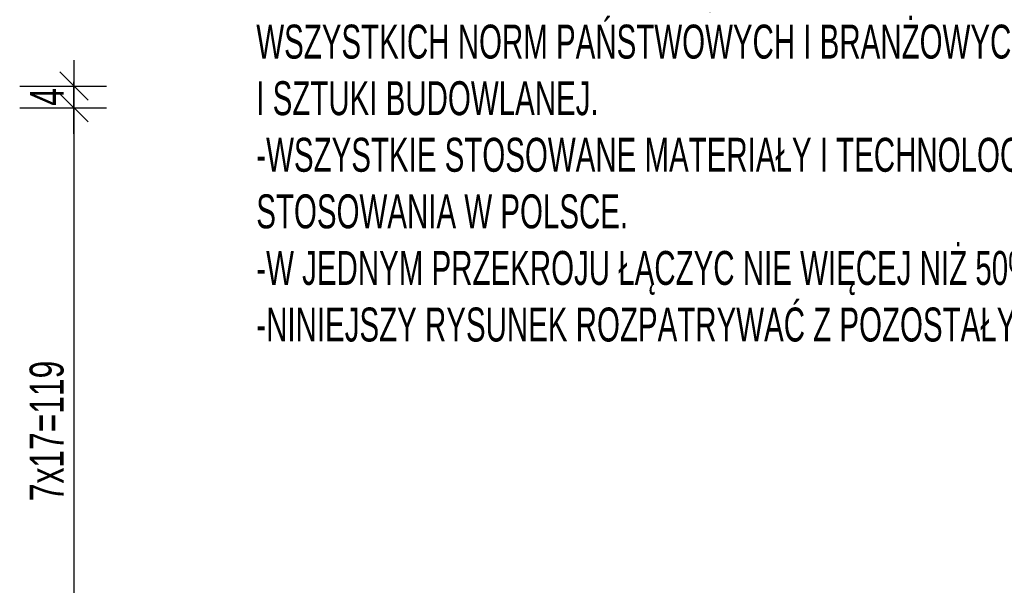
# Model space of a CAD drawing. Header units: millimetres. Extents: x 357 to 339450, y 65 to 10017.
# Tile 13 of 24: x 2250 to 2432, y 598 to 702. Entities that reach past the tile are written whole.
import ezdxf

# ---------------------------------------------------------------- set-up
doc = ezdxf.new("R2010")
doc.units = ezdxf.units.MM
doc.header["$LTSCALE"] = 25
doc.layers.add('BA_txs', color=2, linetype='Continuous')
doc.layers.add('BZ_wym', color=1, linetype='Continuous')
doc.styles.add('BIKTS', font='bikromsw.shx', dxfattribs={"width": 0.6})
doc.styles.add('BIKWYM', font='bikromsw.shx', dxfattribs={"width": 0.7})
doc.dimstyles.new('BZ_KR_25_cm', dxfattribs={"dimscale": 0.25, "dimtxt": 25, "dimasz": 1.666667, "dimexe": 24, "dimexo": 0, "dimgap": 0, "dimtad": 0, "dimdec": 1, "dimrnd": 0.5, "dimzin": 9, "dimdsep": 46, "dimtxsty": 'BIKWYM', "dimblk": 'WYM-KR', "dimcen": 0, "dimdle": 20, "dimclrd": 256, "dimclre": 256, "dimclrt": 7, "dimadec": 0, "dimazin": 0, "dimtfac": 0.033333, "dimtdec": 1, "dimtmove": 0, "dimatfit": 3, "dimldrblk": 'WYM-KR', "dimfxl": 1, "dimtvp": 0.8, "dimtolj": 1, "dimarcsym": 0})

# ---------------------------------------------------------------- blocks, each defined once
blk = doc.blocks.new('WYM-KR')
at = {"color": 7, "linetype": 'ByBlock'}
blk.add_line((6.24, 6.24), (-6.24, -6.24), dxfattribs=at)
at = {"linetype": 'ByBlock'}
blk.add_line((11.52, 0), (-11.52, 0), dxfattribs=at)
blk = doc.blocks.new('*D1308')
at = {"layer": 'BZ_wym', "lineweight": -2}
for p, q in [((2250.36, 685.8), (2266.36, 685.8)), ((2260.36, 685.38), (2260.36, 567.22)), ((2250.36, 566.8), (2266.36, 566.8))]:
    blk.add_line(p, q, dxfattribs=at)
at = {"layer": 'Defpoints', "color": 0}
for p in [(2250.36, 685.8), (2250.36, 566.8), (2260.36, 566.8)]:
    blk.add_point(p, dxfattribs=at)
at = {"layer": 'BZ_wym', "lineweight": -2, "xscale": 0.4166666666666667, "yscale": 0.4166666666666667, "zscale": 0.4166666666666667}
for p, rotation in [((2260.36, 685.8), 90), ((2260.36, 566.8), 270)]:
    blk.add_blockref('WYM-KR', p, dxfattribs=dict(at, rotation=rotation))
at = {"layer": 'BZ_wym', "color": 7, "insert": (2255.36, 626.3), "char_height": 6.25, "attachment_point": 5, "rotation": 90, "style": 'BIKWYM'}
blk.add_mtext('\\A1;7x17=119', dxfattribs=at)
blk = doc.blocks.new('*D1309')
at = {"layer": 'BZ_wym', "lineweight": -2}
for p, q in [((2250.36, 689.8), (2266.36, 689.8)), ((2260.36, 686.21), (2260.36, 689.38)), ((2250.36, 685.8), (2266.36, 685.8))]:
    blk.add_line(p, q, dxfattribs=at)
at = {"layer": 'Defpoints', "color": 0}
for p in [(2250.36, 689.8), (2260.36, 689.8), (2250.36, 685.8)]:
    blk.add_point(p, dxfattribs=at)
at = {"layer": 'BZ_wym', "lineweight": -2, "xscale": 0.4166666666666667, "yscale": 0.4166666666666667, "zscale": 0.4166666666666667}
for p, rotation in [((2260.36, 689.8), 90), ((2260.36, 685.8), 270)]:
    blk.add_blockref('WYM-KR', p, dxfattribs=dict(at, rotation=rotation))
at = {"layer": 'BZ_wym', "color": 7, "insert": (2255.36, 687.8), "char_height": 6.25, "attachment_point": 5, "rotation": 90, "style": 'BIKWYM'}
blk.add_mtext('\\A1;4', dxfattribs=at)

msp = doc.modelspace()

# ---------------------------------------------------------------- texts
at = {"layer": 'BA_txs', "insert": (2293.96, 826.14), "char_height": 6.25, "width": 309.0626, "attachment_point": 1, "style": 'BIKTS'}
msp.add_mtext('{\\W0.65;UWAGI:\\P-WYMIARY PODANO W CENTYMETRACH\\P-WSZYSTKIE RYSUNKI I OPISY STANOWIĄ CAŁOŚĆ PROJEKTU I NALEŻY JE ROZPATRYWAĆ ŁĄCZNIE\\P-WSZYSTKIE WYMIARY SPRAWDZAĆ I KORYGOWAĆ PODCZAS PROWADZENIA ROBÓT WYMAGANYCH PRZEZ WYBRANEGO PRODUCENTA\\P-POMIĘDZY MATERIAŁAMI O RÓŻNYCH WŁAŚCIWOŚCIACH NALEŻY STOSOWAĆ PRZEKŁADKI IZOLACYJNE\\P-WSZELKIE ZAUWAŻONE BŁĘDY W PROJEKCIE POWINNY BYĆ ZGŁOSZONE PROJEKTANTOM LUB KIEROWNICTWU BUDOWY.\\P-KOLEJNE PRZEKAZYWANE WERSJE NINIEJSZEGO OPRACOWANIA LUB JEGO CZĘŚCI ZASTĘPUJĄ AUTOMATYCZNIE WSZYSTKIE WERSJE POPRZEDNIE I TYLKO ONE MOGĄ BYĆ TRAKTOWANE JAKO AKTUALNA DOKUMENTACJA BUDOWLANA.\\P-POZA ROZWIĄZANIAMI PRZYJĘTYMI W NINIEJSZYM PROJEKCIE WYKONAWCĘ OBOWIĄZUJE STOSOWANIE WSZYSTKICH NORM PAŃSTWOWYCH I BRANŻOWYCH, INNYCH PRZEPISÓW WYKONAWCZYCH ORAZ ZASAD WIEDZY I SZTUKI BUDOWLANEJ.\\P-WSZYSTKIE STOSOWANE MATERIAŁY I TECHNOLOGIE MUSZĄ POSIADAĆ STOSOWNE ATESTY I DOPUSZCZENIA DO STOSOWANIA W POLSCE.\\P\\C2;-W JEDNYM PRZEKROJU ŁĄCZYC NIE WIĘCEJ NIŻ 50% PRĘTÓW PODŁUŻNYCH\\P-NINIEJSZY RYSUNEK ROZPATRYWAĆ Z POZOSTAŁYMI RYSUNKAMI BRANŻY KONSTR. I ARCH.}', dxfattribs=at)

# ---------------------------------------------------------------- dimensions: what is measured, and where the dimension line sits
at = {"layer": 'BZ_wym'}
dim = msp.add_linear_dim(base=(2260.36, 689.8), p1=(2250.36, 685.8), p2=(2250.36, 689.8), angle=90, dimstyle='BZ_KR_25_cm', override={"dimdec": 0, "dimrnd": 1, "dimatfit": 1}, dxfattribs=at)
dim.commit()
dim.dimension.update_dxf_attribs({"geometry": '*D1309', "text_midpoint": (2255.36, 687.8)})
dim = msp.add_linear_dim(base=(2260.36, 566.8), p1=(2250.36, 685.8), p2=(2250.36, 566.8), angle=90, text='7x17=<>', dimstyle='BZ_KR_25_cm', override={"dimdec": 0, "dimrnd": 1, "dimtxsty": 'BIKWYM', "dimatfit": 1}, dxfattribs=at)
dim.commit()
dim.dimension.update_dxf_attribs({"geometry": '*D1308', "text_midpoint": (2255.36, 626.3)})

doc.saveas('drawing.dxf')
